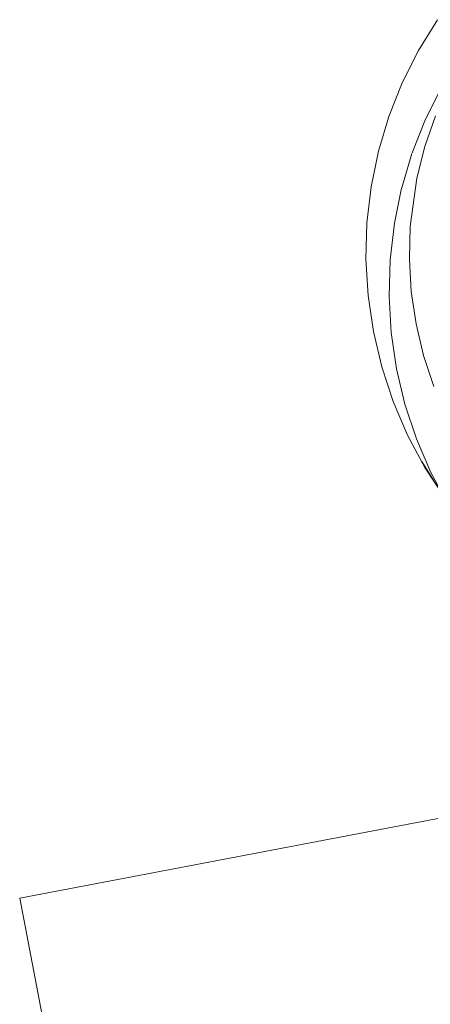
# Model space of a CAD drawing. Extents: x 3503739 to 3504470, y 5375172 to 5375561.
# Tile 97 of 121: x 3504138.7852 to 3504138.8687, y 5375390.0082 to 5375390.2086. Entities that reach past the tile are written whole.
import ezdxf

# ---------------------------------------------------------------- set-up
doc = ezdxf.new("R2010")
doc.units = 0
doc.header["$MEASUREMENT"] = 0
doc.layers.add('BHM_WA', color=7, linetype='Continuous')

msp = doc.modelspace()

# ---------------------------------------------------------------- linework, layer by layer
at = {"layer": 'BHM_WA', "color": 254, "linetype": 'Continuous', "lineweight": 13}
for points in [[(3504138.8701, 5375390.20856, 0), (3504138.8681, 5375390.20547, 0), (3504138.86624, 5375390.2023, 0), (3504138.86451, 5375390.19904, 0), (3504138.86294, 5375390.19571, 0), (3504138.8615, 5375390.19232, 0), (3504138.86022, 5375390.18886, 0), (3504138.85909, 5375390.18535, 0), (3504138.85812, 5375390.18179, 0), (3504138.8573, 5375390.17819, 0), (3504138.85664, 5375390.17456, 0), (3504138.85579, 5375390.16721, 0), (3504138.85558, 5375390.15982, 0), (3504138.85602, 5375390.15242, 0), (3504138.8571, 5375390.14509, 0), (3504138.85881, 5375390.13787, 0), (3504138.86113, 5375390.13082, 0), (3504138.86406, 5375390.12399, 0), (3504138.86757, 5375390.11743, 0)], [(3504138.87094, 5375390.19473, 0), (3504138.86925, 5375390.19154, 0), (3504138.86771, 5375390.18828, 0), (3504138.86767, 5375390.18821, 0), (3504138.86764, 5375390.18815, 0), (3504138.86624, 5375390.18482, 0), (3504138.86498, 5375390.18143, 0), (3504138.86496, 5375390.18137, 0), (3504138.86493, 5375390.1813, 0)], [(3504138.86972, 5375390.18896, 0), (3504138.86857, 5375390.18586, 0), (3504138.86756, 5375390.18272, 0), (3504138.86669, 5375390.17953, 0), (3504138.86595, 5375390.17631, 0), (3504138.86536, 5375390.17305, 0), (3504138.8646, 5375390.16648, 0), (3504138.86442, 5375390.15985, 0), (3504138.86481, 5375390.15323, 0), (3504138.86577, 5375390.14667, 0), (3504138.8673, 5375390.1402, 0), (3504138.86939, 5375390.13389, 0)], [(3504138.86493, 5375390.1813, 0), (3504138.86382, 5375390.17785, 0), (3504138.86287, 5375390.17436, 0), (3504138.86284, 5375390.1743, 0)], [(3504138.86284, 5375390.1743, 0), (3504138.86283, 5375390.17423, 0), (3504138.86202, 5375390.1707, 0), (3504138.86137, 5375390.16713, 0), (3504138.86134, 5375390.167, 0), (3504138.8605, 5375390.15965, 0), (3504138.86029, 5375390.15225, 0), (3504138.86073, 5375390.14486, 0), (3504138.86181, 5375390.13752, 0), (3504138.86351, 5375390.1303, 0), (3504138.86584, 5375390.12325, 0), (3504138.86877, 5375390.11642, 0), (3504138.87227, 5375390.10987, 0), (3504138.87633, 5375390.10364, 0), (3504138.88091, 5375390.09779, 0), (3504138.88597, 5375390.09235, 0), (3504138.89149, 5375390.08738, 0)], [(3504138.9163, 5375389.34214, 0), (3504139.60391, 5375389.47326, 0), (3504139.47279, 5375390.16087, 0), (3504138.78518, 5375390.02975, 0), (3504139.47279, 5375390.16087, 0), (3504139.60391, 5375389.47326, 0), (3504138.9163, 5375389.34214, 0), (3504138.78518, 5375390.02975, 0), (3504138.9163, 5375389.34214, 0)], [(3504138.9163, 5375389.34214, 0), (3504139.60391, 5375389.47326, 0), (3504139.47279, 5375390.16087, 0), (3504138.78518, 5375390.02975, 0), (3504138.9163, 5375389.34214, 0), (3504139.60391, 5375389.47326, 0), (3504139.47279, 5375390.16087, 0), (3504138.78518, 5375390.02975, 0), (3504138.9163, 5375389.34214, 0)], [(3504138.86694, 5375390.11861, 0), (3504138.86757, 5375390.11743, 0), (3504139.11897, 5375389.71354, 0)], [(3504138.86694, 5375390.11861, 0), (3504138.86761, 5375390.11746, 0), (3504138.86808, 5375390.11665, 0)], [(3504138.87162, 5375390.11121, 0), (3504138.86757, 5375390.11743, 0), (3504138.86808, 5375390.11665, 0)]]:
    msp.add_polyline3d(points, dxfattribs=at)

doc.saveas('drawing.dxf')
